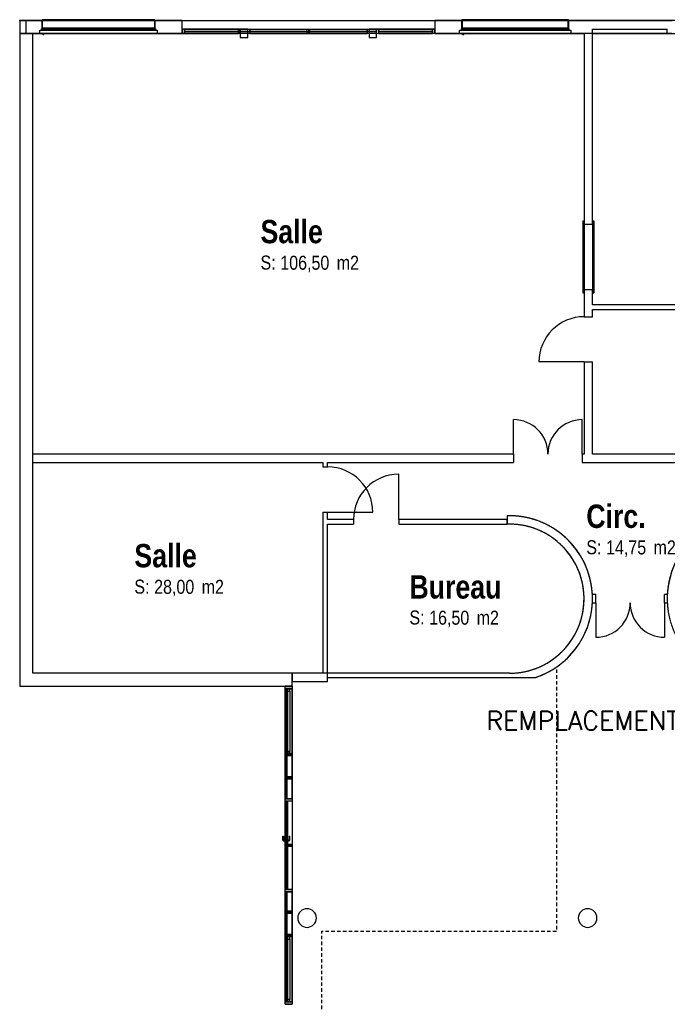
# Model space of a CAD drawing. Extents: x -18402 to 10376, y -5092 to 34139.
# Tile 55 of 78: x 0 to 1388, y -2110 to 2. Entities that reach past the tile are written whole.
import ezdxf

# ---------------------------------------------------------------- set-up
doc = ezdxf.new("R2010")
doc.units = 0
doc.linetypes.add('rdc_02$0$Tirets', pattern=[4.586109, 2.822222, -1.763887])
doc.linetypes.add('rdc_02$0$Tirets petits', pattern=[125, 75, -50])
for name, color, linetype in [('0_XREF', 251, 'Continuous'), ('rdc_02$0$0._Étage_1_02-05 Poteau.Construction', 251, 'Continuous'), ('rdc_02$0$0._Étage_1_02-06 Poutre.Construction', 251, 'Continuous'), ('rdc_02$0$0._Étage_1_06-02 Texte 200ème 100ème.Texte', 251, 'Continuous'), ('rdc_02$0$0._Étage_1_08-01 2D Dessin général.2D', 251, 'Continuous'), ('rdc_02$0$0._Étage_1_A-AREA-____-OTLN.Modèle IFC', 251, 'Continuous'), ('rdc_02$0$0._Étage_1_A-DOOR-____-OTLN.Modèle IFC', 251, 'Continuous'), ('rdc_02$0$0._Étage_1_A-GLAZ-____-OTLN.Modèle IFC', 251, 'Continuous'), ('rdc_02$0$0._Étage_1_A-GLAZ-CURT-OTLN.Modèle IFC', 251, 'Continuous'), ('rdc_02$0$0._Étage_1_A-GLAZ-CWMG-OTLN.Modèle IFC', 251, 'Continuous'), ('rdc_02$0$0._Étage_1_A-WALL-____-OTLN.Modèle IFC', 251, 'Continuous'), ('rdc_02$0$0._Étage_1_Portes ARCHICAD', 251, 'Continuous'), ('rdc_02$0$0._Étage_1_S-COLS-____-OTLN.Modèle IFC', 251, 'Continuous')]:
    doc.layers.add(name, color=color, linetype=linetype)
doc.styles.add('rdc_02$0$Standard', font='txt_____.ttf')
doc.styles.add('rdc_02$0$STYLE_GENERE_1', font='ARIALNB.TTF')
doc.styles.add('rdc_02$0$STYLE_GENERE_3', font='ARIALN.TTF')

# ---------------------------------------------------------------- blocks, each defined once
blk = doc.blocks.new('rdc_02')
at = {"layer": 'rdc_02$0$0._Étage_1_02-05 Poteau.Construction', "linetype": 'Continuous', "ltscale": 0.1, "flags": 128}
for points in [[(568.9, -1438.5), (578.9, -1438.5), (578.9, -1433.5), (568.9, -1433.5)], [(568.9, -1572.5), (578.9, -1572.5), (578.9, -1567.5), (568.9, -1567.5)], [(568.9, -1970.5), (578.9, -1970.5), (578.9, -1965.5), (568.9, -1965.5)], [(568.9, -2104.5), (578.9, -2104.5), (578.9, -2099.5), (568.9, -2099.5)]]:
    blk.add_lwpolyline(points, close=True, dxfattribs=at)
at = {"layer": 'rdc_02$0$0._Étage_1_02-06 Poutre.Construction', "linetype": 'Continuous', "ltscale": 0.1}
for p, q in [((568.9, -1433.5), (568.9, -1572.5)), ((568.9, -1433.5), (573.9, -1433.5)), ((568.9, -1433.5), (568.9, -1572.5)), ((568.9, -1433.5), (573.9, -1433.5)), ((568.9, -1433.5), (568.9, -1572.5)), ((568.9, -1433.5), (573.9, -1433.5)), ((569, -1433.5), (569, -1572.5)), ((569, -1433.5), (574, -1433.5)), ((573.9, -1433.5), (573.9, -1572.5)), ((573.9, -1433.5), (573.9, -1572.5)), ((573.9, -1433.5), (573.9, -1572.5)), ((574, -1433.5), (574, -1572.5)), ((568.9, -1438.5), (568.9, -1567.5)), ((568.9, -1438.5), (578.9, -1438.5)), ((568.9, -1438.5), (568.9, -1567.5)), ((568.9, -1438.5), (578.9, -1438.5)), ((568.9, -1438.5), (568.9, -1567.5)), ((568.9, -1438.5), (578.9, -1438.5)), ((568.9, -1438.5), (568.9, -1567.5)), ((568.9, -1438.5), (578.9, -1438.5)), ((568.9, -1438.5), (568.9, -1567.5)), ((568.9, -1438.5), (578.9, -1438.5)), ((568.9, -1438.5), (568.9, -1567.5)), ((568.9, -1438.5), (578.9, -1438.5)), ((568.9, -1438.5), (568.9, -1567.5)), ((568.9, -1438.5), (578.9, -1438.5)), ((568.9, -1438.5), (568.9, -1567.5)), ((568.9, -1438.5), (578.9, -1438.5)), ((578.9, -1438.5), (578.9, -1567.5)), ((578.9, -1438.5), (578.9, -1567.5)), ((578.9, -1438.5), (578.9, -1567.5)), ((578.9, -1438.5), (578.9, -1567.5)), ((578.9, -1438.5), (578.9, -1567.5)), ((578.9, -1438.5), (578.9, -1567.5)), ((578.9, -1438.5), (578.9, -1567.5)), ((578.9, -1438.5), (578.9, -1567.5)), ((568.9, -1567.5), (578.9, -1567.5)), ((568.9, -1567.5), (578.9, -1567.5)), ((568.9, -1567.5), (578.9, -1567.5)), ((568.9, -1567.5), (578.9, -1567.5)), ((568.9, -1567.5), (578.9, -1567.5)), ((568.9, -1567.5), (578.9, -1567.5)), ((568.9, -1567.5), (578.9, -1567.5)), ((568.9, -1567.5), (578.9, -1567.5)), ((568.9, -1572.5), (573.9, -1572.5)), ((568.9, -1572.5), (573.9, -1572.5)), ((568.9, -1572.5), (573.9, -1572.5)), ((569, -1572.5), (574, -1572.5)), ((568.9, -1965.5), (568.9, -2104.5)), ((568.9, -1965.5), (573.9, -1965.5)), ((568.9, -1965.5), (568.9, -2104.5)), ((568.9, -1965.5), (573.9, -1965.5)), ((568.9, -1965.5), (568.9, -2104.5)), ((568.9, -1965.5), (573.9, -1965.5)), ((568.9, -1970.5), (568.9, -2099.5)), ((568.9, -1970.5), (578.9, -1970.5)), ((568.9, -1970.5), (568.9, -2099.5)), ((568.9, -1970.5), (578.9, -1970.5)), ((568.9, -1970.5), (568.9, -2099.5)), ((568.9, -1970.5), (578.9, -1970.5)), ((568.9, -1970.5), (568.9, -2099.5)), ((568.9, -1970.5), (578.9, -1970.5)), ((568.9, -1970.5), (568.9, -2099.5)), ((568.9, -1970.5), (578.9, -1970.5)), ((568.9, -1970.5), (568.9, -2099.5)), ((568.9, -1970.5), (578.9, -1970.5)), ((568.9, -1970.5), (568.9, -2099.5)), ((568.9, -1970.5), (578.9, -1970.5)), ((568.9, -1970.5), (568.9, -2099.5)), ((568.9, -1970.5), (578.9, -1970.5)), ((573.9, -1965.5), (573.9, -2104.5)), ((573.9, -1965.5), (573.9, -2104.5)), ((573.9, -1965.5), (573.9, -2104.5)), ((578.9, -1970.5), (578.9, -2099.5)), ((578.9, -1970.5), (578.9, -2099.5)), ((578.9, -1970.5), (578.9, -2099.5)), ((578.9, -1970.5), (578.9, -2099.5)), ((578.9, -1970.5), (578.9, -2099.5)), ((578.9, -1970.5), (578.9, -2099.5)), ((578.9, -1970.5), (578.9, -2099.5)), ((578.9, -1970.5), (578.9, -2099.5)), ((568.9, -2099.5), (578.9, -2099.5)), ((568.9, -2099.5), (578.9, -2099.5)), ((568.9, -2099.5), (578.9, -2099.5)), ((568.9, -2099.5), (578.9, -2099.5)), ((568.9, -2099.5), (578.9, -2099.5)), ((568.9, -2099.5), (578.9, -2099.5)), ((568.9, -2099.5), (578.9, -2099.5)), ((568.9, -2099.5), (578.9, -2099.5)), ((568.9, -2104.5), (573.9, -2104.5)), ((568.9, -2104.5), (573.9, -2104.5)), ((568.9, -2104.5), (573.9, -2104.5))]:
    blk.add_line(p, q, dxfattribs=at)
at = {"layer": 'rdc_02$0$0._Étage_1_08-01 2D Dessin général.2D', "linetype": 'rdc_02$0$Tirets petits', "ltscale": 0.1, "flags": 128}
blk.add_lwpolyline([(647.4, -2120.4), (647.4, -1953.4), (1151.5, -1953.4), (1151.5, -1386.2)], dxfattribs=at)
at = {"layer": 'rdc_02$0$0._Étage_1_A-DOOR-____-OTLN.Modèle IFC', "linetype": 'Continuous', "ltscale": 0.1}
for p, q in [((489.2, -19), (748.8, -19)), ((489.2, -24), (489.2, -19)), ((748.8, -24), (748.8, -19)), ((1228, -19), (1388, -19)), ((1228, -28), (1228, -19)), ((1388, -28), (1388, -19)), ((489.2, -24), (748.8, -24)), ((1228, -28), (1388, -28)), ((569, -1863.5), (569, -1674.5)), ((569, -1674.5), (574, -1674.5)), ((574, -1674.5), (574, -1863.5)), ((564.4, -1749.5), (564.8, -1749.5)), ((564.4, -1754.3), (564.4, -1749.5)), ((564.8, -1749.5), (565.2, -1749.5)), ((565.2, -1749.5), (565.6, -1749.5)), ((565.6, -1749.5), (565.6, -1753.6)), ((577.4, -1749.5), (577.8, -1749.5)), ((577.4, -1749.5), (577.4, -1753.6)), ((577.8, -1749.5), (578.2, -1749.5)), ((578.2, -1749.5), (578.6, -1749.5)), ((578.6, -1749.5), (578.6, -1754.3)), ((564.4, -1758.3), (564.4, -1754.3)), ((566.2, -1760.1), (564.4, -1758.3)), ((565.6, -1753.6), (565.6, -1757.8)), ((565.6, -1757.8), (566.7, -1758.9)), ((569, -1760.1), (566.2, -1760.1)), ((566.7, -1758.9), (569, -1758.9)), ((576.2, -1758.9), (574, -1758.9)), ((576.7, -1760.1), (574, -1760.1)), ((577.4, -1757.8), (576.2, -1758.9)), ((578.6, -1758.2), (576.7, -1760.1)), ((577.4, -1753.6), (577.4, -1757.8)), ((578.6, -1754.3), (578.6, -1758.2)), ((574, -1863.5), (569, -1863.5))]:
    blk.add_line(p, q, dxfattribs=at)
at = {"layer": 'rdc_02$0$0._Étage_1_A-GLAZ-____-OTLN.Modèle IFC', "linetype": 'Continuous', "ltscale": 0.1}
for p, q in [((48, 1.4), (48, 1.5)), ((48.5, 1.5), (48, 1.5)), ((48, 1.1), (48, 1.4)), ((48.5, 1.4), (48, 1.4)), ((48, -17), (48, 1.1)), ((48.5, 1.5), (48.5, 1.4)), ((289.5, 1.5), (48.5, 1.5)), ((48.5, 1.4), (48.5, 1.1)), ((48.5, 1.1), (48.5, -17)), ((289.5, 1.4), (289.5, 1.5)), ((290, 1.5), (289.5, 1.5)), ((289.5, 1.1), (289.5, 1.4)), ((290, 1.4), (289.5, 1.4)), ((289.5, -17), (289.5, 1.1)), ((290, 1.5), (290, 1.4)), ((290, 1.4), (290, 1.1)), ((290, 1.1), (290, -17)), ((948, 1.4), (948, 1.5)), ((948.5, 1.5), (948, 1.5)), ((948, 1.1), (948, 1.4)), ((948.5, 1.4), (948, 1.4)), ((948, -17), (948, 1.1)), ((948.5, 1.5), (948.5, 1.4)), ((1176, 1.5), (948.5, 1.5)), ((948.5, 1.4), (948.5, 1.1)), ((948.5, 1.1), (948.5, -17)), ((1176, 1.4), (1176, 1.5)), ((1176.5, 1.5), (1176, 1.5)), ((1176, 1.1), (1176, 1.4)), ((1176.5, 1.4), (1176, 1.4)), ((1176, -17), (1176, 1.1)), ((1176.5, 1.5), (1176.5, 1.4)), ((1176.5, 1.4), (1176.5, 1.1)), ((1176.5, 1.1), (1176.5, -17)), ((43, -21), (295, -21)), ((43, -28), (43, -21)), ((47, -18), (291, -18)), ((47, -21), (47, -18)), ((48, -18), (48, -17)), ((290, -17), (48, -17)), ((290, -17), (290, -18)), ((291, -18), (291, -21)), ((295, -21), (295, -28)), ((943, -21), (1181.5, -21)), ((943, -28), (943, -21)), ((947, -18), (1177.5, -18)), ((947, -21), (947, -18)), ((948, -18), (948, -17)), ((1176.5, -17), (948, -17)), ((1176.5, -17), (1176.5, -18)), ((1177.5, -18), (1177.5, -21)), ((1181.5, -21), (1181.5, -28)), ((295, -28), (43, -28)), ((49.5, -29.5), (49.7, -29.5)), ((49.5, -30), (49.5, -29.5)), ((49.7, -30), (49.5, -30)), ((49.7, -29.5), (50.1, -29.5)), ((49.7, -29.5), (49.7, -30)), ((50.1, -30), (49.7, -30)), ((51, -29.5), (50.1, -29.5)), ((50.1, -30), (51.8, -30)), ((51, -28), (51, -29.5)), ((51.8, -30), (52, -29.8)), ((52, -29.8), (52, -28)), ((1181.5, -28), (943, -28)), ((949.5, -29.5), (949.7, -29.5)), ((949.5, -30), (949.5, -29.5)), ((949.7, -30), (949.5, -30)), ((949.7, -29.5), (950.1, -29.5)), ((949.7, -29.5), (949.7, -30)), ((950.1, -30), (949.7, -30)), ((951, -29.5), (950.1, -29.5)), ((950.1, -30), (951.8, -30)), ((951, -28), (951, -29.5)), ((951.8, -30), (952, -29.8)), ((952, -29.8), (952, -28))]:
    blk.add_line(p, q, dxfattribs=at)
at = {"layer": 'rdc_02$0$0._Étage_1_A-GLAZ-CURT-OTLN.Modèle IFC', "linetype": 'Continuous', "ltscale": 0.1}
for p, q in [((469, -19.5), (353, -19.5)), ((353, -19.5), (353, -23.5)), ((353, -19.5), (469, -19.5)), ((353, -23.5), (353, -19.5)), ((469, -23.5), (469, -19.5)), ((469, -23.5), (469, -19.5)), ((472.8, -19.5), (489.2, -19.5)), ((472.8, -23.5), (472.8, -19.5)), ((489.2, -23.5), (489.2, -19.5)), ((493, -19.5), (616.5, -19.5)), ((493, -23.5), (493, -19.5)), ((616.5, -23.5), (616.5, -19.5)), ((621.5, -19.5), (745, -19.5)), ((621.5, -23.5), (621.5, -19.5)), ((745, -23.5), (745, -19.5)), ((748.8, -19.5), (765.2, -19.5)), ((748.8, -23.5), (748.8, -19.5)), ((765.2, -23.5), (765.2, -19.5)), ((885, -19.5), (769, -19.5)), ((769, -19.5), (769, -23.5)), ((769, -19.5), (885, -19.5)), ((769, -23.5), (769, -19.5)), ((885, -23.5), (885, -19.5)), ((885, -23.5), (885, -19.5)), ((353, -23.5), (469, -23.5)), ((353, -23.5), (469, -23.5)), ((472.8, -23.5), (489.2, -23.5)), ((493, -23.5), (616.5, -23.5)), ((621.5, -23.5), (745, -23.5)), ((748.8, -23.5), (765.2, -23.5)), ((769, -23.5), (885, -23.5)), ((769, -23.5), (885, -23.5)), ((573.5, -1428), (569.5, -1428)), ((569.5, -1428), (569.5, -1428.5)), ((573.5, -1428), (569.5, -1428)), ((569.5, -1428), (569.5, -1428.5)), ((569.5, -1428.5), (573.5, -1428.5)), ((569.5, -1428.5), (573.5, -1428.5)), ((573.5, -1433.5), (569.5, -1433.5)), ((569.5, -1433.5), (569.5, -1572.5)), ((573.5, -1433.5), (569.5, -1433.5)), ((569.5, -1433.5), (569.5, -1572.5)), ((573.5, -1428.5), (573.5, -1428)), ((573.5, -1428.5), (573.5, -1428)), ((573.5, -1572.5), (573.5, -1433.5)), ((573.5, -1572.5), (573.5, -1433.5)), ((569.5, -1572.5), (573.5, -1572.5)), ((569.5, -1572.5), (573.5, -1572.5)), ((573.5, -1577.5), (569.5, -1577.5)), ((569.5, -1577.5), (569.5, -1622.5)), ((573.5, -1577.5), (569.5, -1577.5)), ((569.5, -1577.5), (569.5, -1622.5)), ((573.5, -1622.5), (573.5, -1577.5)), ((573.5, -1622.5), (573.5, -1577.5)), ((569.5, -1622.5), (573.5, -1622.5)), ((569.5, -1622.5), (573.5, -1622.5)), ((573.5, -1627.5), (569.5, -1627.5)), ((569.5, -1627.5), (569.5, -1669.5)), ((573.5, -1627.5), (569.5, -1627.5)), ((569.5, -1627.5), (569.5, -1669.5)), ((573.5, -1669.5), (573.5, -1627.5)), ((573.5, -1669.5), (573.5, -1627.5)), ((569.5, -1669.5), (573.5, -1669.5)), ((569.5, -1669.5), (573.5, -1669.5)), ((573.5, -1674.5), (569.5, -1674.5)), ((569.5, -1674.5), (569.5, -1766.5)), ((573.5, -1766.5), (573.5, -1674.5)), ((569.5, -1766.5), (573.5, -1766.5)), ((573.5, -1771.5), (569.5, -1771.5)), ((569.5, -1771.5), (569.5, -1863.5)), ((573.5, -1863.5), (573.5, -1771.5)), ((569.5, -1863.5), (573.5, -1863.5)), ((573.5, -1868.5), (569.5, -1868.5)), ((569.5, -1868.5), (569.5, -1910.5)), ((573.5, -1868.5), (569.5, -1868.5)), ((569.5, -1868.5), (569.5, -1910.5)), ((573.5, -1910.5), (573.5, -1868.5)), ((573.5, -1910.5), (573.5, -1868.5)), ((569.5, -1910.5), (573.5, -1910.5)), ((569.5, -1910.5), (573.5, -1910.5)), ((573.5, -1915.5), (569.5, -1915.5)), ((569.5, -1915.5), (569.5, -1960.5)), ((573.5, -1915.5), (569.5, -1915.5)), ((569.5, -1915.5), (569.5, -1960.5)), ((573.5, -1960.5), (573.5, -1915.5)), ((573.5, -1960.5), (573.5, -1915.5)), ((569.5, -1960.5), (573.5, -1960.5)), ((569.5, -1960.5), (573.5, -1960.5)), ((573.5, -1965.5), (569.5, -1965.5)), ((569.5, -1965.5), (569.5, -2104.5)), ((573.5, -1965.5), (569.5, -1965.5)), ((569.5, -1965.5), (569.5, -2104.5)), ((573.5, -2104.5), (573.5, -1965.5)), ((573.5, -2104.5), (573.5, -1965.5)), ((569.5, -2104.5), (573.5, -2104.5)), ((569.5, -2104.5), (573.5, -2104.5)), ((573.5, -2109.5), (569.5, -2109.5)), ((569.5, -2109.5), (569.5, -2110)), ((573.5, -2109.5), (569.5, -2109.5)), ((569.5, -2109.5), (569.5, -2110)), ((569.5, -2110), (573.5, -2110)), ((569.5, -2110), (573.5, -2110)), ((573.5, -2110), (573.5, -2109.5)), ((573.5, -2110), (573.5, -2109.5))]:
    blk.add_line(p, q, dxfattribs=at)
at = {"layer": 'rdc_02$0$0._Étage_1_A-GLAZ-CWMG-OTLN.Modèle IFC', "linetype": 'Continuous', "ltscale": 0.1}
for p, q in [((348, -28), (348, -19)), ((472.8, -19), (348, -19)), ((353, -19), (348, -19)), ((348, -19), (348, -28)), ((353, -19), (348, -19)), ((348, -19), (348, -28)), ((353, -19), (348, -19)), ((348, -19), (348, -28)), ((353, -28), (353, -19)), ((353, -28), (353, -19)), ((353, -28), (353, -19)), ((353, -19), (353, -28)), ((353, -19), (469, -19)), ((469, -28), (469, -19)), ((469, -19), (472.8, -19)), ((469, -28), (469, -19)), ((469, -19), (472.8, -19)), ((469, -28), (469, -19)), ((469, -19), (472.8, -19)), ((469, -19), (469, -28)), ((472.8, -19), (472.8, -28)), ((472.8, -28), (472.8, -19)), ((472.8, -19), (472.8, -28)), ((472.8, -19), (472.8, -28)), ((489.2, -28), (489.2, -19)), ((489.2, -19), (493, -19)), ((493, -19), (493, -28)), ((493, -19), (619, -19)), ((493, -19), (493, -28)), ((616.5, -28), (616.5, -19)), ((616.5, -19), (621.5, -19)), ((619, -19), (619, -28)), ((619, -19), (619, -28)), ((619, -19), (745, -19)), ((621.5, -19), (621.5, -28)), ((745, -28), (745, -19)), ((745, -19), (748.8, -19)), ((745, -19), (745, -28)), ((748.8, -19), (748.8, -28)), ((765.2, -28), (765.2, -19)), ((765.2, -19), (769, -19)), ((765.2, -28), (765.2, -19)), ((890, -19), (765.2, -19)), ((765.2, -28), (765.2, -19)), ((765.2, -19), (769, -19)), ((765.2, -28), (765.2, -19)), ((765.2, -19), (769, -19)), ((769, -19), (769, -28)), ((769, -19), (769, -28)), ((769, -19), (769, -28)), ((769, -19), (769, -28)), ((769, -19), (885, -19)), ((885, -28), (885, -19)), ((885, -19), (890, -19)), ((885, -28), (885, -19)), ((885, -19), (890, -19)), ((885, -28), (885, -19)), ((885, -19), (890, -19)), ((885, -19), (885, -28)), ((890, -19), (890, -28)), ((890, -28), (890, -19)), ((890, -19), (890, -28)), ((890, -19), (890, -28)), ((472.8, -28), (348, -28)), ((348, -28), (353, -28)), ((348, -28), (353, -28)), ((348, -28), (353, -28)), ((353, -28), (469, -28)), ((472.8, -28), (469, -28)), ((472.8, -28), (469, -28)), ((472.8, -28), (469, -28)), ((493, -28), (489.2, -28)), ((493, -28), (619, -28)), ((621.5, -28), (616.5, -28)), ((619, -28), (745, -28)), ((748.8, -28), (745, -28)), ((769, -28), (765.2, -28)), ((890, -28), (765.2, -28)), ((769, -28), (765.2, -28)), ((769, -28), (765.2, -28)), ((769, -28), (885, -28)), ((890, -28), (885, -28)), ((890, -28), (885, -28)), ((890, -28), (885, -28)), ((569, -1428), (584, -1428)), ((569, -1428.5), (569, -1428)), ((584, -1428), (569, -1428)), ((569, -1428), (569, -1428.5)), ((569, -1428.5), (584, -1428.5)), ((569, -1433.5), (569, -1428.5)), ((569, -1428.5), (584, -1428.5)), ((569, -1428.5), (584, -1428.5)), ((569, -1433.5), (569, -1428.5)), ((584, -1428.5), (569, -1428.5)), ((584, -1433.5), (569, -1433.5)), ((569, -1433.5), (584, -1433.5)), ((569, -1575), (569, -1433.5)), ((584, -1433.5), (569, -1433.5)), ((584, -1433.5), (569, -1433.5)), ((569, -1433.5), (569, -1572.5)), ((584, -1428.5), (584, -1428)), ((584, -1428), (584, -1428.5)), ((584, -1428.5), (584, -1433.5)), ((584, -1428.5), (584, -1433.5)), ((584, -1575), (584, -1433.5)), ((584, -1433.5), (584, -1572.5)), ((569, -1572.5), (584, -1572.5)), ((569, -1577.5), (569, -1572.5)), ((569, -1572.5), (584, -1572.5)), ((569, -1577.5), (569, -1572.5)), ((584, -1572.5), (569, -1572.5)), ((569, -1575), (584, -1575)), ((569, -1575), (584, -1575)), ((569, -1625), (569, -1575)), ((584, -1577.5), (569, -1577.5)), ((584, -1577.5), (569, -1577.5)), ((584, -1577.5), (569, -1577.5)), ((569, -1577.5), (569, -1622.5)), ((584, -1572.5), (584, -1577.5)), ((584, -1572.5), (584, -1577.5)), ((584, -1625), (584, -1575)), ((584, -1577.5), (584, -1622.5)), ((569, -1622.5), (584, -1622.5)), ((569, -1627.5), (569, -1622.5)), ((569, -1622.5), (584, -1622.5)), ((569, -1627.5), (569, -1622.5)), ((584, -1622.5), (569, -1622.5)), ((569, -1625), (584, -1625)), ((569, -1669.5), (569, -1625)), ((569, -1625), (584, -1625)), ((584, -1622.5), (584, -1627.5)), ((584, -1622.5), (584, -1627.5)), ((584, -1669.5), (584, -1625)), ((584, -1627.5), (569, -1627.5)), ((584, -1627.5), (569, -1627.5)), ((584, -1627.5), (569, -1627.5)), ((569, -1627.5), (569, -1669.5)), ((584, -1627.5), (584, -1669.5)), ((569, -1669.5), (584, -1669.5)), ((569, -1674.5), (569, -1669.5)), ((569, -1669.5), (584, -1669.5)), ((584, -1669.5), (569, -1669.5)), ((569, -1669.5), (584, -1669.5)), ((569, -1674.5), (569, -1669.5)), ((584, -1674.5), (569, -1674.5)), ((584, -1674.5), (569, -1674.5)), ((584, -1674.5), (569, -1674.5)), ((569, -1674.5), (569, -1769)), ((584, -1669.5), (584, -1674.5)), ((584, -1669.5), (584, -1674.5)), ((584, -1674.5), (584, -1769)), ((569, -1766.5), (584, -1766.5)), ((569, -1771.5), (569, -1766.5)), ((584, -1769), (569, -1769)), ((569, -1769), (569, -1863.5)), ((584, -1769), (569, -1769)), ((584, -1771.5), (569, -1771.5)), ((584, -1766.5), (584, -1771.5)), ((584, -1769), (584, -1863.5)), ((569, -1863.5), (584, -1863.5)), ((569, -1868.5), (569, -1863.5)), ((569, -1863.5), (584, -1863.5)), ((569, -1868.5), (569, -1863.5)), ((584, -1863.5), (569, -1863.5)), ((584, -1868.5), (569, -1868.5)), ((569, -1868.5), (584, -1868.5)), ((569, -1913), (569, -1868.5)), ((584, -1868.5), (569, -1868.5)), ((569, -1868.5), (569, -1910.5)), ((584, -1868.5), (569, -1868.5)), ((584, -1863.5), (584, -1868.5)), ((584, -1863.5), (584, -1868.5)), ((584, -1913), (584, -1868.5)), ((584, -1868.5), (584, -1910.5)), ((569, -1910.5), (584, -1910.5)), ((569, -1915.5), (569, -1910.5)), ((569, -1910.5), (584, -1910.5)), ((569, -1915.5), (569, -1910.5)), ((584, -1910.5), (569, -1910.5)), ((569, -1913), (584, -1913)), ((569, -1963), (569, -1913)), ((569, -1913), (584, -1913)), ((584, -1915.5), (569, -1915.5)), ((584, -1915.5), (569, -1915.5)), ((584, -1915.5), (569, -1915.5)), ((569, -1915.5), (569, -1960.5)), ((584, -1910.5), (584, -1915.5)), ((584, -1910.5), (584, -1915.5)), ((584, -1963), (584, -1913)), ((584, -1915.5), (584, -1960.5)), ((569, -1960.5), (584, -1960.5)), ((569, -1965.5), (569, -1960.5)), ((569, -1960.5), (584, -1960.5)), ((569, -1965.5), (569, -1960.5)), ((584, -1960.5), (569, -1960.5)), ((569, -1963), (584, -1963)), ((569, -2104.5), (569, -1963)), ((569, -1963), (584, -1963)), ((584, -1960.5), (584, -1965.5)), ((584, -1960.5), (584, -1965.5)), ((584, -2104.5), (584, -1963)), ((584, -1965.5), (569, -1965.5)), ((584, -1965.5), (569, -1965.5)), ((584, -1965.5), (569, -1965.5)), ((569, -1965.5), (569, -2104.5)), ((584, -1965.5), (584, -2104.5)), ((569, -2104.5), (584, -2104.5)), ((569, -2109.5), (569, -2104.5)), ((569, -2104.5), (584, -2104.5)), ((569, -2104.5), (584, -2104.5)), ((569, -2109.5), (569, -2104.5)), ((584, -2104.5), (569, -2104.5)), ((584, -2109.5), (569, -2109.5)), ((569, -2109.5), (584, -2109.5)), ((569, -2110), (569, -2109.5)), ((584, -2109.5), (569, -2109.5)), ((584, -2109.5), (569, -2109.5)), ((569, -2109.5), (569, -2110)), ((569, -2110), (584, -2110)), ((584, -2110), (569, -2110)), ((584, -2104.5), (584, -2109.5)), ((584, -2104.5), (584, -2109.5)), ((584, -2110), (584, -2109.5)), ((584, -2109.5), (584, -2110))]:
    blk.add_line(p, q, dxfattribs=at)
at = {"layer": 'rdc_02$0$0._Étage_1_A-WALL-____-OTLN.Modèle IFC', "linetype": 'Continuous', "ltscale": 0.1}
for p, q in [((0, 0), (14, 0)), ((0, 0), (0, -28)), ((14, 0), (1209, 0)), ((14, -28), (14, 0)), ((1209, 0), (1399, 0)), ((14, -28), (0, -28)), ((28, -28), (14, -28)), ((1209, -28), (28, -28)), ((1210, -28), (1209, -28)), ((1228, -28), (1210, -28)), ((1388, -28), (1228, -28)), ((1398, -28), (1388, -28)), ((1210, -437), (1228, -437)), ((1210, -577), (1228, -577)), ((1210, -635.5), (1228, -635.5)), ((1210, -732.5), (1228, -732.5)), ((1058.5, -930), (1058.5, -948)), ((1206, -930), (1206, -948)), ((650, -957.5), (660, -957.5)), ((650, -1054.5), (660, -1054.5)), ((715.5, -1070.3), (715.5, -1080.3)), ((812.5, -1070.3), (812.5, -1080.3)), ((1234.9, -1249), (1234.9, -1231)), ((1382.4, -1249), (1382.4, -1231))]:
    blk.add_line(p, q, dxfattribs=at)
at = {"layer": 'rdc_02$0$0._Étage_1_A-WALL-____-OTLN.Modèle IFC', "linetype": 'Continuous', "ltscale": 0.1, "flags": 128}
for points in [[(348, 0), (0, 0)], [(0, 0), (0, -28)], [(348, -28), (348, 0)], [(2448, 0), (890, 0)], [(890, 0), (890, -28)], [(0, -28), (0, -1428)], [(28, -28), (348, -28)], [(28, -930), (28, -28)], [(890, -28), (1210, -28)], [(1210, -28), (1210, -437)], [(1228, -437), (1228, -28)], [(1228, -28), (1810, -28)], [(1210, -577), (1210, -635.5)], [(1228, -610), (1228, -577)], [(1686.5, -610), (1228, -610)], [(1228, -635.5), (1228, -620)], [(1228, -620), (1686.5, -620)], [(1210, -732.5), (1210, -930)], [(1228, -930), (1228, -732.5)], [(1058.5, -930), (28, -930)], [(28, -948), (650, -948)], [(28, -1400), (28, -948)], [(650, -948), (650, -957.5)], [(660, -948), (1058.5, -948)], [(660, -957.5), (660, -948)], [(1210, -930), (1206, -930)], [(1206, -948), (1566, -948)], [(1810, -930), (1228, -930)], [(650, -1054.5), (650, -1400)], [(660, -1070.3), (660, -1054.5)], [(715.5, -1070.3), (660, -1070.3)], [(1045, -1070.3), (812.5, -1070.3)], [(1044.7, -1062.4), (1045.3, -1080.4)], [(1045, -1080.3), (1045, -1070.3)], [(660, -1080.3), (715.5, -1080.3)], [(660, -1400), (660, -1080.3)], [(812.5, -1080.3), (1045, -1080.3)], [(1234.9, -1231), (1227.6, -1231)], [(1388.2, -1231), (1382.4, -1231)], [(1227.6, -1249), (1234.9, -1249)], [(1382.4, -1249), (1388.2, -1249)], [(584, -1400), (28, -1400)], [(584, -1428), (584, -1400)], [(650, -1400), (584, -1400)], [(584, -1400), (584, -1418)], [(1050, -1400), (660, -1400)], [(660, -1418), (660, -1409)], [(660, -1409), (1105.9, -1409)], [(0, -1428), (28, -1428)], [(28, -1428), (584, -1428)], [(584, -1418), (660, -1418)]]:
    blk.add_lwpolyline(points, dxfattribs=at)
at = {"layer": 'rdc_02$0$0._Étage_1_A-WALL-____-OTLN.Modèle IFC', "linetype": 'rdc_02$0$Tirets', "ltscale": 0.1, "flags": 128}
for points in [[(0, -28), (0, -1428)], [(0, -28), (28, -28)], [(28, -1400), (28, -28)], [(1044.7, -1062.4), (1045.3, -1080.4)], [(584, -1400), (28, -1400)], [(584, -1428), (584, -1400)], [(660, -1400), (584, -1400)], [(584, -1400), (584, -1418)], [(660, -1418), (660, -1400)], [(1050, -1400), (660, -1400)], [(660, -1409), (660, -1400)], [(660, -1409), (1105.9, -1409)], [(0, -1428), (28, -1428)], [(28, -1428), (584, -1428)], [(584, -1418), (660, -1418)]]:
    blk.add_lwpolyline(points, dxfattribs=at)
at = {"layer": 'rdc_02$0$0._Étage_1_A-WALL-____-OTLN.Modèle IFC', "linetype": 'Continuous', "ltscale": 0.1}
for centre, radius, start, end in [((1050, -1240.2), 177.8, 2.9512, 91.697), ((1566, -1240), 178, 90, 177.1018), ((1050, -1240.2), 159.8, 270, 91.697), ((1050, -1240.2), 177.8, 288.3058, 357.1497)]:
    blk.add_arc(centre, radius, start, end, dxfattribs=at)
at = {"layer": 'rdc_02$0$0._Étage_1_A-WALL-____-OTLN.Modèle IFC', "linetype": 'rdc_02$0$Tirets', "ltscale": 0.1}
for centre, radius, start, end in [((1050, -1240.2), 177.8, 288.3058, 91.6949), ((1566, -1240), 178, 90, 270), ((1050, -1240.2), 159.8, 270, 91.6949)]:
    blk.add_arc(centre, radius, start, end, dxfattribs=at)
at = {"layer": 'rdc_02$0$0._Étage_1_Portes ARCHICAD', "linetype": 'Continuous', "ltscale": 0.1}
for p, q in [((1207.5, -429.5), (1207.5, -584.5)), ((1207.5, -429.5), (1210, -429.5)), ((1210, -429.5), (1210, -584.5)), ((1210, -437), (1228, -437)), ((1228, -429.5), (1228, -584.5)), ((1228, -429.5), (1230.5, -429.5)), ((1230.5, -429.5), (1230.5, -584.5)), ((1207.5, -584.5), (1210, -584.5)), ((1210, -577), (1228, -577)), ((1228, -584.5), (1230.5, -584.5)), ((1210, -732.5), (1113, -732.5)), ((1058.5, -930), (1058.5, -856.2)), ((1206, -930), (1206, -856.2)), ((812.5, -1070.3), (812.5, -973.3)), ((660, -1054.5), (757, -1054.5)), ((1234.9, -1249), (1234.9, -1322.8)), ((1382.4, -1249), (1382.4, -1322.8))]:
    blk.add_line(p, q, dxfattribs=at)
for centre, radius, start, end in [((1210, -732.5), 97, 90, 180), ((1058.5, -930), 73.8, 0, 90), ((1206, -930), 73.8, 90, 180), ((660, -1054.5), 97, 0, 90), ((812.5, -1070.3), 97, 90, 180), ((1234.9, -1249), 73.8, 270, 0), ((1382.4, -1249), 73.8, 180, 270)]:
    blk.add_arc(centre, radius, start, end, dxfattribs=at)
at = {"layer": 'rdc_02$0$0._Étage_1_S-COLS-____-OTLN.Modèle IFC', "linetype": 'Continuous', "ltscale": 0.1, "flags": 128}
for points in [[(472.8, -19), (472.8, -37), (489.2, -37), (489.2, -19)], [(748.8, -19), (748.8, -37), (765.1, -37), (765.1, -19)]]:
    blk.add_lwpolyline(points, close=True, dxfattribs=at)
for points in [[(596, -1925, 0.414214), (616, -1945, 0.414214), (636, -1925, 0.414214), (616, -1905, 0.414214)], [(1197.5, -1925, 0.414214), (1217.5, -1945, 0.414214), (1237.5, -1925, 0.414214), (1217.5, -1905, 0.414214)]]:
    blk.add_lwpolyline(points, format="xyb", close=True, dxfattribs=at)
at = {"layer": 'rdc_02$0$0._Étage_1_06-02 Texte 200ème 100ème.Texte', "linetype": 'Continuous', "ltscale": 0.1, "insert": (1271.8, -1501.7), "char_height": 40, "width": 558.539, "attachment_point": 5, "line_spacing_factor": 1.165917, "style": 'rdc_02$0$Standard'}
blk.add_mtext('\\A1;{\\pqc;\\Ftxt.shx;REMPLACEMENT CTA}', dxfattribs=at)
at = {"layer": 'rdc_02$0$0._Étage_1_A-AREA-____-OTLN.Modèle IFC', "linetype": 'Continuous', "ltscale": 0.1, "attachment_point": 1}
for s, insert, char_height, style in [('\\A1;{\\pql;\\pt0;\\fArial Narrow|b1|i0|c0|p34;Salle}', (516.2, -427.9), 50, 'rdc_02$0$STYLE_GENERE_1'), ('\\A1;{\\pql;\\pt0;\\fArial Narrow|b0|i0|c0|p34;S: }', (516.2, -504.3), 30, 'rdc_02$0$STYLE_GENERE_3'), ('\\A1;{\\pql;\\pt0,250;\\fArial Narrow|b0|i0|c0|p34;106,50\\fArial Narrow|b0|i0|c0|p34;\\A1{\\H.66x;\\S^  ;}\\fArial Narrow|b0|i0|c0|p34; m2\\fArial Narrow|b0|i0|c0|p34;\\A1{\\H.66x;\\S^  ;}}', (558.6, -504.7), 30, 'rdc_02$0$STYLE_GENERE_3'), ('\\A1;{\\pql;\\pt0;\\fArial Narrow|b1|i0|c0|p34;Circ.}', (1214.6, -1038.4), 50, 'rdc_02$0$STYLE_GENERE_1'), ('\\A1;{\\pql;\\pt0;\\fArial Narrow|b1|i0|c0|p34;Salle}', (245.8, -1122.9), 50, 'rdc_02$0$STYLE_GENERE_1'), ('\\A1;{\\pql;\\pt0;\\fArial Narrow|b0|i0|c0|p34;S: }', (1214.6, -1114.8), 30, 'rdc_02$0$STYLE_GENERE_3'), ('\\A1;{\\pql;\\pt0,250;\\fArial Narrow|b0|i0|c0|p34;14,75\\fArial Narrow|b0|i0|c0|p34;\\A1{\\H.66x;\\S^  ;}\\fArial Narrow|b0|i0|c0|p34; m2\\fArial Narrow|b0|i0|c0|p34;\\A1{\\H.66x;\\S^  ;}}', (1256.9, -1115.2), 30, 'rdc_02$0$STYLE_GENERE_3'), ('\\A1;{\\pql;\\pt0;\\fArial Narrow|b0|i0|c0|p34;S: }', (245.8, -1199.3), 30, 'rdc_02$0$STYLE_GENERE_3'), ('\\A1;{\\pql;\\pt0;\\fArial Narrow|b1|i0|c0|p34;Bureau}', (835.4, -1189.9), 50, 'rdc_02$0$STYLE_GENERE_1'), ('\\A1;{\\pql;\\pt0,250;\\fArial Narrow|b0|i0|c0|p34;28,00\\fArial Narrow|b0|i0|c0|p34;\\A1{\\H.66x;\\S^  ;}\\fArial Narrow|b0|i0|c0|p34; m2\\fArial Narrow|b0|i0|c0|p34;\\A1{\\H.66x;\\S^  ;}}', (288.2, -1199.7), 30, 'rdc_02$0$STYLE_GENERE_3'), ('\\A1;{\\pql;\\pt0;\\fArial Narrow|b0|i0|c0|p34;S: }', (835.4, -1265.5), 30, 'rdc_02$0$STYLE_GENERE_3'), ('\\A1;{\\pql;\\pt0,250;\\fArial Narrow|b0|i0|c0|p34;16,50\\fArial Narrow|b0|i0|c0|p34;\\A1{\\H.66x;\\S^  ;}\\fArial Narrow|b0|i0|c0|p34; m2\\fArial Narrow|b0|i0|c0|p34;\\A1{\\H.66x;\\S^  ;}}', (877.7, -1265.9), 30, 'rdc_02$0$STYLE_GENERE_3')]:
    blk.add_mtext(s, dxfattribs=dict(at, insert=insert, char_height=char_height, style=style))

msp = doc.modelspace()

# ---------------------------------------------------------------- linework, layer by layer
at = {"layer": '0_XREF'}
msp.add_point((0, 0), dxfattribs=at)
msp.add_point((0, 0), dxfattribs=at)
msp.add_point((0, 0), dxfattribs=at)
msp.add_point((0, 0), dxfattribs=at)
msp.add_point((0, 0), dxfattribs=at)
msp.add_point((0, 0), dxfattribs=at)
msp.add_point((0, 0), dxfattribs=at)
msp.add_point((0, 0), dxfattribs=at)

# ---------------------------------------------------------------- block references
msp.add_blockref('rdc_02', (0, 0), dxfattribs=at)

doc.saveas('drawing.dxf')
